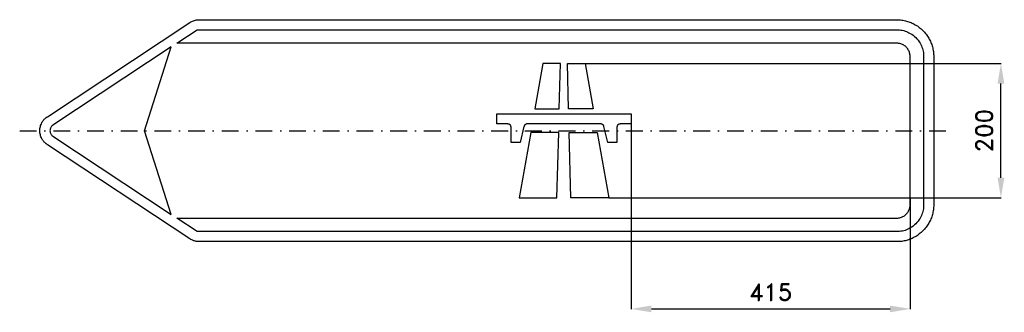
# Model space of a CAD drawing. Header units: millimetres. Extents: x 10 to 1475, y 715 to 1150.
import ezdxf

# ---------------------------------------------------------------- set-up
doc = ezdxf.new("R2010")
doc.units = ezdxf.units.MM
doc.header["$LTSCALE"] = 5
doc.linetypes.add('ČERCHOVANÁX2', pattern=[2, 1, -0.5, 0, -0.5])
doc.layers.add('Kóty', color=2, linetype='Continuous')
doc.layers.add('Značka', color=7, linetype='Continuous')
doc.styles.get("Standard").update_dxf_attribs({"font": 'romand.shx', "height": 25})
doc.dimstyles.get("Standard").update_dxf_attribs({"dimtxt": 25, "dimasz": 30, "dimexe": 0.18, "dimexo": 0.0625, "dimgap": 12.5, "dimtad": 1, "dimdec": 0, "dimzin": 0, "dimdsep": 46, "dimtxsty": 'Standard', "dimcen": 0.09, "dimadec": 0, "dimazin": 0, "dimtfac": 1, "dimtdec": 0, "dimtofl": 0, "dimtmove": 0, "dimatfit": 3, "dimfxl": 1, "dimtolj": 1, "dimtzin": 0, "dimarcsym": 0})

# ---------------------------------------------------------------- blocks, each defined once
blk = doc.blocks.new('*D1')
at = {"layer": 'Defpoints', "color": 0, "transparency": 16777216}
for p in [(851, 1085.2), (1469.6, 1085.2), (886.3, 885.2)]:
    blk.add_point(p, dxfattribs=at)
at = {"layer": 'Kóty', "color": 0, "lineweight": -2, "transparency": 16777216}
for p, q in [((851.1, 1085.2), (1469.8, 1085.2)), ((1469.6, 915.2), (1469.6, 1055.2)), ((886.3, 885.2), (1469.8, 885.2))]:
    blk.add_line(p, q, dxfattribs=at)
at = {"layer": 'Kóty', "color": 0, "transparency": 16777216}
for points in [[(1464.6, 1055.2), (1474.6, 1055.2), (1469.6, 1085.2)], [(1464.6, 915.2), (1474.6, 915.2), (1469.6, 885.2)]]:
    blk.add_solid(points, dxfattribs=at)
at = {"layer": 'Kóty', "color": 0, "transparency": 16777216, "insert": (1444.6, 985.2), "char_height": 25, "attachment_point": 5, "rotation": 90}
blk.add_mtext('\\A1;200', dxfattribs=at)
blk = doc.blocks.new('*D2')
at = {"layer": 'Defpoints', "color": 0, "transparency": 16777216}
for p in [(919.6, 995.2), (1334.6, 885.2), (1334.6, 720.2)]:
    blk.add_point(p, dxfattribs=at)
at = {"layer": 'Kóty', "color": 0, "lineweight": -2, "transparency": 16777216}
for p, q in [((919.6, 995.1), (919.6, 720)), ((1334.6, 885.1), (1334.6, 720)), ((949.6, 720.2), (1304.6, 720.2))]:
    blk.add_line(p, q, dxfattribs=at)
at = {"layer": 'Kóty', "color": 0, "transparency": 16777216}
for points in [[(949.6, 725.2), (949.6, 715.2), (919.6, 720.2)], [(1304.6, 725.2), (1304.6, 715.2), (1334.6, 720.2)]]:
    blk.add_solid(points, dxfattribs=at)
at = {"layer": 'Kóty', "color": 0, "transparency": 16777216, "insert": (1127.1, 745.2), "char_height": 25, "attachment_point": 5}
blk.add_mtext('\\A1;415', dxfattribs=at)

msp = doc.modelspace()

# ---------------------------------------------------------------- linework, layer by layer
at = {"layer": 'Značka', "color": 6, "linetype": 'ČERCHOVANÁX2', "ltscale": 5}
msp.add_line((10, 985.2), (1399.6, 985.2), dxfattribs=at)
at = {"layer": 'Značka', "color": 3}
for points in [[(943.6, 820.2), (277.1, 820.2), (276.4, 820.2, -0.00596), (275.6, 820.2, -0.031174), (272.7, 820.5, -0.03037), (269.9, 821.2, -0.031436), (267.2, 822.2, -0.034563), (264.6, 823.5, -0.006824), (263.9, 823.9), (263.3, 824.3), (51.2, 964.3, -0.003367), (50.2, 965, -0.010101), (49.2, 965.8, -0.052625), (45.7, 969.2, -0.052763), (43, 973.3, -0.065593), (40.7, 979.1, -0.065785), (40, 985.2, -0.065488), (40.7, 991.3, -0.06389), (43, 997, -0.052766), (45.7, 1001.2, -0.057596), (49.2, 1004.6, -0.011503), (50.2, 1005.3, -0.003835), (51.2, 1006), (263.3, 1146, -0.001949), (263.9, 1146.4, -0.005849), (264.6, 1146.8, -0.030775), (267.2, 1148.1, -0.030267), (269.9, 1149.1, -0.031553), (272.7, 1149.8, -0.034924), (275.6, 1150.1, -0.006917), (276.4, 1150.2), (277.1, 1150.2), (924.6, 1150.2), (943.6, 1150.2), (1314.6, 1150.2), (1314.8, 1150.2), (1315, 1150.2, -0.03218), (1322.1, 1149.7, -0.035443), (1329.1, 1148.2, -0.036267), (1335.8, 1145.9, -0.034421), (1342.2, 1142.7, -0.033721), (1348.1, 1138.8, -0.034085), (1353.5, 1134.1, -0.034209), (1358.2, 1128.7, -0.034229), (1362.1, 1122.8, -0.034044), (1365.3, 1116.4, -0.033412), (1367.6, 1109.7, -0.034127), (1369.1, 1102.7, -0.036745), (1369.6, 1095.6), (1369.6, 1095.4), (1369.6, 1095.2), (1369.6, 875.2), (1369.6, 875), (1369.6, 874.7, -0.03218), (1369.1, 867.6, -0.035443), (1367.6, 860.7, -0.036267), (1365.4, 853.9, -0.034421), (1362.1, 847.5, -0.033721), (1358.2, 841.6, -0.034085), (1353.5, 836.3, -0.034209), (1348.1, 831.6, -0.034229), (1342.2, 827.6, -0.034044), (1335.8, 824.4, -0.033412), (1329.1, 822.1, -0.034127), (1322.1, 820.6, -0.036745), (1315, 820.2), (1314.8, 820.2), (1314.6, 820.2), (943.6, 820.2)], [(1334.6, 875.2), (1334.6, 1095.2), (1334.6, 1095.4), (1334.6, 1095.7, 0.033875), (1334.3, 1098.3, 0.035609), (1333.8, 1100.9, 0.035966), (1332.9, 1103.3, 0.034656), (1331.6, 1105.6, 0.034148), (1330.1, 1107.8, 0.034428), (1328.4, 1109.7, 0.034556), (1326.3, 1111.4, 0.034607), (1324.1, 1112.7, 0.034385), (1321.8, 1113.9, 0.033763), (1319.3, 1114.6, 0.028228), (1317.2, 1115, 0.030626), (1315.1, 1115.2), (1314.8, 1115.2), (1314.6, 1115.2), (1222.6, 1115.2), (1084.6, 1115.2), (1024.6, 1115.2), (243.8, 1115.2), (274.1, 1135.2), (1314.6, 1135.2, -0.003582), (1316.7, 1135.1, -0.01074), (1318.8, 1135, -0.055764), (1326.9, 1133.3, -0.056173), (1334.6, 1129.8, -0.069689), (1342.9, 1123.5, -0.068349), (1349.2, 1115.2, -0.056431), (1352.7, 1107.5, -0.061182), (1354.4, 1099.4, -0.012222), (1354.5, 1097.3, -0.004075), (1354.6, 1095.2), (1354.6, 875.2, -0.003576), (1354.5, 873.1, -0.010724), (1354.4, 871, -0.055748), (1352.7, 862.8, -0.056192), (1349.2, 855.2, -0.069714), (1342.9, 846.8, -0.068417), (1334.6, 840.5, -0.056414), (1326.9, 837, -0.060916), (1318.8, 835.4, -0.012146), (1316.7, 835.2, -0.00405), (1314.6, 835.2), (274.1, 835.2), (243.8, 855.2), (1314.6, 855.2), (1314.8, 855.2), (1315.1, 855.2, 0.033874), (1317.7, 855.4, 0.03561), (1320.3, 856, 0.035967), (1322.7, 856.9, 0.034653), (1325, 858.1, 0.034147), (1327.2, 859.6, 0.034437), (1329.1, 861.4, 0.034554), (1330.8, 863.4, 0.034559), (1332.2, 865.6, 0.034394), (1333.3, 868, 0.033958), (1334, 870.5, 0.028185), (1334.4, 872.6, 0.030002), (1334.6, 874.7), (1334.6, 874.9), (1334.6, 875.2)], [(59.5, 993.5, 0.003305), (59.1, 993.2, 0.009912), (58.7, 992.9, 0.052087), (57.3, 991.6, 0.052852), (56.2, 989.9, 0.065833), (55.3, 987.6, 0.065663), (55, 985.2, 0.065372), (55.3, 982.7, 0.064238), (56.2, 980.4, 0.052883), (57.3, 978.8, 0.056865), (58.7, 977.4, 0.011259), (59.1, 977.1), (59.5, 976.8), (235.4, 860.7), (195.4, 985.2), (235.4, 1109.7), (59.5, 993.5)], [(879.1, 991.3), (879.1, 991.5), (879, 991.7, 0.047756), (878.7, 992.6, 0.04803), (878.2, 993.3, 0.059572), (877.4, 994.1, 0.058396), (876.4, 994.7, 0.048246), (875.6, 995, 0.052376), (874.7, 995.2), (874.5, 995.2), (874.3, 995.2), (764.9, 995.2), (764.7, 995.2), (764.5, 995.2, 0.047756), (763.6, 995, 0.04803), (762.7, 994.7, 0.059572), (761.8, 994.1, 0.058396), (761, 993.3, 0.048246), (760.5, 992.6, 0.052376), (760.2, 991.7, 0.010394), (760.1, 991.5), (760, 991.3), (754.6, 967.7), (740.8, 967.7), (740.8, 990.2), (740.8, 990.4, 0.010727), (740.8, 990.7, 0.055715), (740.6, 991.7, 0.056166), (740.2, 992.7, 0.06969), (739.4, 993.7, 0.068355), (738.3, 994.5, 0.056428), (737.4, 994.9, 0.061122), (736.4, 995.1, 0.012202), (736.1, 995.2), (735.8, 995.2), (719.6, 995.2), (719.6, 1010.2), (919.6, 1010.2), (919.6, 995.2), (903.3, 995.2), (903.1, 995.2, 0.010727), (902.8, 995.1, 0.055715), (901.8, 994.9, 0.056166), (900.8, 994.5, 0.06969), (899.8, 993.7, 0.068355), (899, 992.7, 0.056428), (898.6, 991.7, 0.061122), (898.4, 990.7, 0.012202), (898.3, 990.4), (898.3, 990.2), (898.3, 967.7), (884.6, 967.7), (879.1, 991.3)]]:
    msp.add_lwpolyline(points, format="xyb", dxfattribs=at)
for points in [[(776.3, 1017.7), (812.6, 1017.7), (814.4, 1085.2), (788.2, 1085.2), (776.3, 1017.7)], [(862.9, 1017.7), (826.5, 1017.7), (824.8, 1085.2), (851, 1085.2), (862.9, 1017.7)], [(752.9, 885.2), (809.2, 885.2), (811.7, 982.7), (770.1, 982.7), (752.9, 885.2)], [(886.3, 885.2), (830, 885.2), (827.5, 982.7), (869.1, 982.7), (886.3, 885.2)]]:
    msp.add_lwpolyline(points, dxfattribs=at)

# ---------------------------------------------------------------- dimensions: what is measured, and where the dimension line sits
at = {"layer": 'Kóty'}
dim = msp.add_linear_dim(base=(1469.6, 1085.2), p1=(886.3, 885.2), p2=(851, 1085.2), angle=90, dimstyle='Standard', dxfattribs=at)
dim.commit()
dim.dimension.update_dxf_attribs({"geometry": '*D1', "text_midpoint": (1444.6, 985.2)})
dim = msp.add_linear_dim(base=(1334.6, 720.2), p1=(919.6, 995.2), p2=(1334.6, 885.2), dimstyle='Standard', dxfattribs=at)
dim.commit()
dim.dimension.update_dxf_attribs({"geometry": '*D2', "text_midpoint": (1127.1, 745.2)})

doc.saveas('drawing.dxf')
